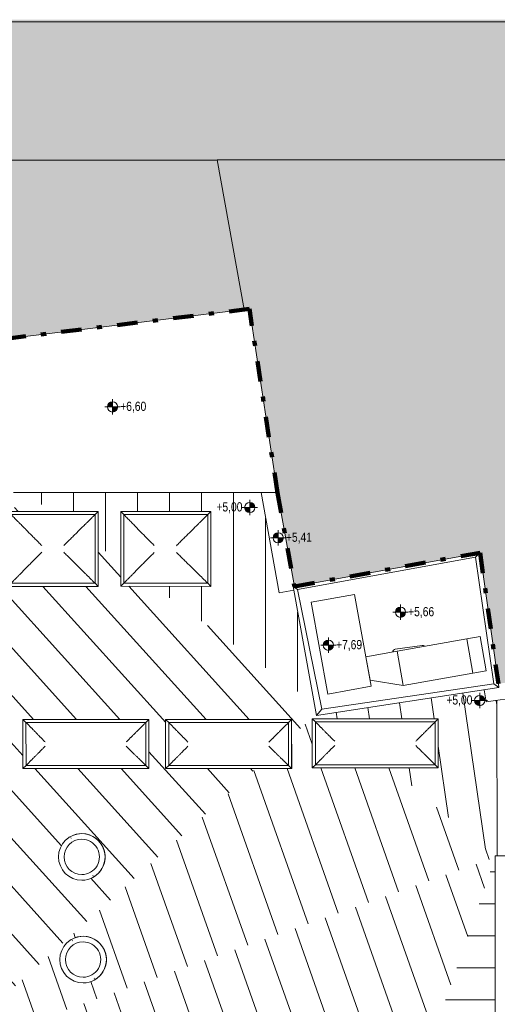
# Model space of a CAD drawing. Header units: metres. Extents: x 2 to 202, y -59 to 869.
# Tile 25 of 27: x 86.53 to 95.85, y 13.1 to 32.32. Entities that reach past the tile are written whole.
import ezdxf

# ---------------------------------------------------------------- set-up
doc = ezdxf.new("R2010")
doc.units = ezdxf.units.M
doc.header["$XCLIPFRAME"] = 2
doc.linetypes.add('_Strichpunkt - Weit_', pattern=[1, 0.4, -0.3, 0, -0.3])
for name, color, linetype, lineweight in [('A_Detailelemente', 7, 'Continuous', 9), ('A_Fenster', 45, 'Continuous', 5), ('A_Geschossdecken', 7, 'Continuous', 5), ('A_Geschossdecken_Oberflächenschraffur', 7, 'Continuous', 5), ('A_Hoehenkoten', 124, 'Continuous', 5), ('A_Linien', 5, 'Continuous', 9), ('A_Linien_Feine Linien', 7, 'Continuous', 5), ('A_Scan-Pixelbild', 213, 'Continuous', 5), ('A_Wand', 244, 'Continuous', 5), ('Allgemeines Modell', 7, 'Continuous', 5)]:
    doc.layers.add(name, color=color, linetype=linetype, lineweight=lineweight)
doc.styles.add('Arial', font='arial.ttf', dxfattribs={"width": 0.8, "height": 0.18})
picture_1 = doc.add_image_def('image1.pdf', size_in_pixel=(2828, 1699))

# ---------------------------------------------------------------- blocks, each defined once
blk = doc.blocks.new('FE Dachkuppel rechteckig - 2400 x 900-8070050-Dach')
at = {"layer": 'A_Fenster', "color": 250, "lineweight": 9}
for p, q in [((-12.862, 18.657), (-12.863, 18.656)), ((-12.863, 18.656), (-10.404, 18.656)), ((-12.863, 17.696), (-12.863, 18.656)), ((-12.863, 18.656), (-12.804, 18.596)), ((-10.403, 18.656), (-12.862, 18.657)), ((-10.464, 18.595), (-10.404, 18.656)), ((-10.404, 18.656), (-10.403, 18.656)), ((-10.404, 18.656), (-10.404, 17.696)), ((-10.403, 17.696), (-10.403, 18.656)), ((-12.804, 18.596), (-10.464, 18.595)), ((-12.803, 17.756), (-12.804, 18.596)), ((-10.464, 18.595), (-10.464, 17.756)), ((-12.803, 17.756), (-12.863, 17.696)), ((-10.404, 17.696), (-12.863, 17.696)), ((-10.464, 17.756), (-12.803, 17.756)), ((-10.464, 17.756), (-10.404, 17.696)), ((-10.404, 17.696), (-10.403, 17.696))]:
    blk.add_line(p, q, dxfattribs=at)
for points, knots in [([(-12.794, 18.586), (-12.785, 18.578), (-12.769, 18.561), (-12.744, 18.537), (-12.724, 18.516), (-12.708, 18.5), (-12.697, 18.489), (-12.685, 18.477), (-12.67, 18.461), (-12.652, 18.443), (-12.631, 18.421), (-12.617, 18.407), (-12.611, 18.401)], [-1, -1, -1, -1, -0.875, -0.75, -0.625, -0.5625, -0.5, -0.4375, -0.375, -0.25, -0.125, 0, 0, 0, 0]), ([(-10.661, 18.4), (-10.654, 18.407), (-10.64, 18.42), (-10.618, 18.442), (-10.596, 18.465), (-10.576, 18.484), (-10.56, 18.5), (-10.544, 18.516), (-10.524, 18.536), (-10.499, 18.561), (-10.483, 18.577), (-10.474, 18.585)], [0, 0, 0, 0, 0.125, 0.25, 0.375, 0.5, 0.5625, 0.625, 0.75, 0.875, 1, 1, 1, 1]), ([(-12.611, 18.401), (-12.604, 18.394), (-12.591, 18.38), (-12.57, 18.358), (-12.548, 18.336), (-12.529, 18.316), (-12.513, 18.301), (-12.497, 18.285), (-12.477, 18.264), (-12.453, 18.24), (-12.436, 18.223), (-12.428, 18.215)], [-1, -1, -1, -1, -0.875, -0.75, -0.625, -0.5, -0.4375, -0.375, -0.25, -0.125, 0, 0, 0, 0]), ([(-10.847, 18.215), (-10.838, 18.223), (-10.822, 18.239), (-10.797, 18.264), (-10.777, 18.284), (-10.761, 18.3), (-10.749, 18.312), (-10.737, 18.324), (-10.722, 18.339), (-10.703, 18.358), (-10.681, 18.38), (-10.667, 18.393), (-10.661, 18.4)], [0, 0, 0, 0, 0.125, 0.25, 0.375, 0.4375, 0.5, 0.5625, 0.625, 0.75, 0.875, 1, 1, 1, 1]), ([(-12.428, 18.133), (-12.436, 18.125), (-12.453, 18.108), (-12.477, 18.084), (-12.497, 18.064), (-12.513, 18.048), (-12.525, 18.036), (-12.536, 18.024), (-12.551, 18.009), (-12.57, 17.991), (-12.591, 17.97), (-12.604, 17.956), (-12.611, 17.95)], [0, 0, 0, 0, 0.125, 0.25, 0.375, 0.4375, 0.5, 0.5625, 0.625, 0.75, 0.875, 1, 1, 1, 1]), ([(-10.847, 18.133), (-10.838, 18.124), (-10.822, 18.108), (-10.797, 18.083), (-10.777, 18.063), (-10.761, 18.047), (-10.749, 18.036), (-10.737, 18.024), (-10.722, 18.009), (-10.703, 17.99), (-10.681, 17.969), (-10.667, 17.956), (-10.66, 17.949)], [0, 0, 0, 0, 0.125, 0.25, 0.375, 0.4375, 0.5, 0.5625, 0.625, 0.75, 0.875, 1, 1, 1, 1]), ([(-12.611, 17.95), (-12.617, 17.943), (-12.631, 17.93), (-12.652, 17.908), (-12.674, 17.886), (-12.693, 17.867), (-12.708, 17.851), (-12.724, 17.836), (-12.744, 17.815), (-12.769, 17.791), (-12.785, 17.774), (-12.793, 17.766)], [0, 0, 0, 0, 0.125, 0.25, 0.375, 0.5, 0.5625, 0.625, 0.75, 0.875, 1, 1, 1, 1]), ([(-10.66, 17.949), (-10.654, 17.943), (-10.64, 17.929), (-10.618, 17.908), (-10.595, 17.886), (-10.576, 17.867), (-10.56, 17.851), (-10.544, 17.835), (-10.524, 17.815), (-10.499, 17.79), (-10.482, 17.774), (-10.474, 17.766)], [0, 0, 0, 0, 0.125, 0.25, 0.375, 0.5, 0.5625, 0.625, 0.75, 0.875, 1, 1, 1, 1])]:
    blk.add_open_spline(points, degree=3, knots=knots, dxfattribs=at)
blk = doc.blocks.new('FE Dachkuppel rechteckig - 2400 x 900-8070051-Dach')
at = {"layer": 'A_Fenster', "color": 250, "lineweight": 9}
for p, q in [((-7.261, 18.658), (-7.262, 18.657)), ((-7.262, 18.657), (-4.803, 18.657)), ((-7.262, 17.697), (-7.262, 18.657)), ((-7.262, 18.657), (-7.202, 18.597)), ((-4.802, 18.657), (-7.261, 18.658)), ((-4.863, 18.597), (-4.803, 18.657)), ((-4.803, 18.657), (-4.802, 18.657)), ((-4.803, 18.657), (-4.803, 17.697)), ((-4.801, 17.697), (-4.802, 18.657)), ((-7.202, 18.597), (-4.863, 18.597)), ((-7.202, 17.757), (-7.202, 18.597)), ((-4.863, 18.597), (-4.863, 17.757)), ((-7.202, 17.757), (-7.262, 17.697)), ((-4.803, 17.697), (-7.262, 17.697)), ((-4.863, 17.757), (-7.202, 17.757)), ((-4.863, 17.757), (-4.803, 17.697)), ((-4.803, 17.697), (-4.801, 17.697))]:
    blk.add_line(p, q, dxfattribs=at)
for points, knots in [([(-7.192, 18.587), (-7.184, 18.579), (-7.167, 18.562), (-7.143, 18.538), (-7.123, 18.518), (-7.107, 18.501), (-7.095, 18.49), (-7.084, 18.478), (-7.069, 18.462), (-7.05, 18.444), (-7.029, 18.422), (-7.016, 18.408), (-7.009, 18.402)], [-1, -1, -1, -1, -0.875, -0.75, -0.625, -0.5625, -0.5, -0.4375, -0.375, -0.25, -0.125, 0, 0, 0, 0]), ([(-5.059, 18.401), (-5.052, 18.408), (-5.038, 18.422), (-5.017, 18.443), (-4.994, 18.466), (-4.975, 18.485), (-4.959, 18.501), (-4.943, 18.517), (-4.922, 18.537), (-4.898, 18.562), (-4.881, 18.578), (-4.873, 18.587)], [0, 0, 0, 0, 0.125, 0.25, 0.375, 0.5, 0.5625, 0.625, 0.75, 0.875, 1, 1, 1, 1]), ([(-7.009, 18.402), (-7.003, 18.395), (-6.989, 18.381), (-6.968, 18.36), (-6.946, 18.337), (-6.927, 18.318), (-6.912, 18.302), (-6.896, 18.286), (-6.876, 18.265), (-6.851, 18.241), (-6.835, 18.224), (-6.827, 18.216)], [-1, -1, -1, -1, -0.875, -0.75, -0.625, -0.5, -0.4375, -0.375, -0.25, -0.125, 0, 0, 0, 0]), ([(-5.245, 18.216), (-5.237, 18.224), (-5.22, 18.24), (-5.196, 18.265), (-5.175, 18.285), (-5.159, 18.301), (-5.147, 18.313), (-5.136, 18.325), (-5.12, 18.34), (-5.101, 18.359), (-5.08, 18.381), (-5.066, 18.394), (-5.059, 18.401)], [0, 0, 0, 0, 0.125, 0.25, 0.375, 0.4375, 0.5, 0.5625, 0.625, 0.75, 0.875, 1, 1, 1, 1]), ([(-6.826, 18.134), (-6.835, 18.126), (-6.851, 18.109), (-6.876, 18.085), (-6.896, 18.065), (-6.912, 18.049), (-6.923, 18.037), (-6.935, 18.026), (-6.95, 18.01), (-6.968, 17.992), (-6.989, 17.971), (-7.003, 17.957), (-7.009, 17.951)], [0, 0, 0, 0, 0.125, 0.25, 0.375, 0.4375, 0.5, 0.5625, 0.625, 0.75, 0.875, 1, 1, 1, 1]), ([(-5.245, 18.134), (-5.237, 18.125), (-5.22, 18.109), (-5.196, 18.084), (-5.175, 18.064), (-5.159, 18.048), (-5.147, 18.037), (-5.136, 18.025), (-5.12, 18.01), (-5.101, 17.991), (-5.08, 17.97), (-5.066, 17.957), (-5.059, 17.95)], [0, 0, 0, 0, 0.125, 0.25, 0.375, 0.4375, 0.5, 0.5625, 0.625, 0.75, 0.875, 1, 1, 1, 1]), ([(-7.009, 17.951), (-7.016, 17.944), (-7.029, 17.931), (-7.05, 17.91), (-7.072, 17.887), (-7.091, 17.868), (-7.107, 17.852), (-7.123, 17.837), (-7.143, 17.816), (-7.167, 17.792), (-7.184, 17.776), (-7.192, 17.767)], [0, 0, 0, 0, 0.125, 0.25, 0.375, 0.5, 0.5625, 0.625, 0.75, 0.875, 1, 1, 1, 1]), ([(-5.059, 17.95), (-5.052, 17.944), (-5.038, 17.93), (-5.017, 17.909), (-4.994, 17.887), (-4.974, 17.868), (-4.959, 17.852), (-4.942, 17.836), (-4.922, 17.816), (-4.897, 17.792), (-4.881, 17.775), (-4.873, 17.767)], [0, 0, 0, 0, 0.125, 0.25, 0.375, 0.5, 0.5625, 0.625, 0.75, 0.875, 1, 1, 1, 1])]:
    blk.add_open_spline(points, degree=3, knots=knots, dxfattribs=at)
blk = doc.blocks.new('FE Dachkuppel rechteckig - 2400 x 900-8070052-Dach')
at = {"layer": 'A_Fenster', "color": 250, "lineweight": 9}
for p, q in [((-4.398, 18.67), (-1.939, 18.67)), ((-1.938, 18.67), (-4.398, 18.67)), ((-4.398, 18.67), (-4.398, 18.67)), ((-4.398, 17.71), (-4.398, 18.67)), ((-4.398, 18.67), (-4.339, 18.61)), ((-1.999, 18.61), (-1.939, 18.67)), ((-1.939, 18.67), (-1.938, 18.67)), ((-1.939, 18.67), (-1.939, 17.71)), ((-1.938, 17.71), (-1.938, 18.67)), ((-4.339, 18.61), (-1.999, 18.61)), ((-4.339, 17.77), (-4.339, 18.61)), ((-1.999, 18.61), (-1.999, 17.77)), ((-4.339, 17.77), (-4.398, 17.71)), ((-1.939, 17.71), (-4.398, 17.71)), ((-1.999, 17.77), (-4.339, 17.77)), ((-1.999, 17.77), (-1.939, 17.71)), ((-1.939, 17.71), (-1.938, 17.71))]:
    blk.add_line(p, q, dxfattribs=at)
for points, knots in [([(-4.329, 18.6), (-4.32, 18.592), (-4.304, 18.575), (-4.279, 18.551), (-4.259, 18.53), (-4.243, 18.514), (-4.232, 18.503), (-4.22, 18.491), (-4.205, 18.476), (-4.186, 18.457), (-4.165, 18.436), (-4.151, 18.422), (-4.145, 18.415)], [-1, -1, -1, -1, -0.875, -0.75, -0.625, -0.5625, -0.5, -0.4375, -0.375, -0.25, -0.125, 0, 0, 0, 0]), ([(-2.194, 18.415), (-2.187, 18.422), (-2.174, 18.435), (-2.152, 18.457), (-2.13, 18.479), (-2.11, 18.499), (-2.094, 18.514), (-2.078, 18.53), (-2.058, 18.551), (-2.034, 18.575), (-2.017, 18.592), (-2.009, 18.6)], [0, 0, 0, 0, 0.125, 0.25, 0.375, 0.5, 0.5625, 0.625, 0.75, 0.875, 1, 1, 1, 1]), ([(-4.145, 18.415), (-4.138, 18.409), (-4.125, 18.395), (-4.104, 18.374), (-4.081, 18.351), (-4.062, 18.332), (-4.047, 18.316), (-4.031, 18.3), (-4.011, 18.28), (-3.986, 18.255), (-3.97, 18.239), (-3.961, 18.231)], [-1, -1, -1, -1, -0.875, -0.75, -0.625, -0.5, -0.4375, -0.375, -0.25, -0.125, 0, 0, 0, 0]), ([(-2.379, 18.23), (-2.371, 18.239), (-2.355, 18.255), (-2.33, 18.28), (-2.31, 18.3), (-2.294, 18.316), (-2.282, 18.328), (-2.27, 18.339), (-2.255, 18.355), (-2.236, 18.373), (-2.215, 18.395), (-2.201, 18.409), (-2.194, 18.415)], [0, 0, 0, 0, 0.125, 0.25, 0.375, 0.4375, 0.5, 0.5625, 0.625, 0.75, 0.875, 1, 1, 1, 1]), ([(-3.961, 18.149), (-3.97, 18.14), (-3.986, 18.124), (-4.011, 18.099), (-4.031, 18.079), (-4.047, 18.063), (-4.058, 18.051), (-4.07, 18.04), (-4.085, 18.024), (-4.104, 18.006), (-4.125, 17.984), (-4.138, 17.971), (-4.145, 17.964)], [0, 0, 0, 0, 0.125, 0.25, 0.375, 0.4375, 0.5, 0.5625, 0.625, 0.75, 0.875, 1, 1, 1, 1]), ([(-2.379, 18.148), (-2.371, 18.14), (-2.355, 18.124), (-2.33, 18.099), (-2.31, 18.079), (-2.294, 18.063), (-2.282, 18.051), (-2.27, 18.04), (-2.255, 18.024), (-2.236, 18.006), (-2.214, 17.984), (-2.201, 17.971), (-2.194, 17.964)], [0, 0, 0, 0, 0.125, 0.25, 0.375, 0.4375, 0.5, 0.5625, 0.625, 0.75, 0.875, 1, 1, 1, 1]), ([(-4.145, 17.964), (-4.152, 17.958), (-4.165, 17.944), (-4.186, 17.923), (-4.208, 17.9), (-4.228, 17.881), (-4.243, 17.865), (-4.259, 17.849), (-4.279, 17.829), (-4.304, 17.805), (-4.32, 17.788), (-4.329, 17.78)], [0, 0, 0, 0, 0.125, 0.25, 0.375, 0.5, 0.5625, 0.625, 0.75, 0.875, 1, 1, 1, 1]), ([(-2.194, 17.964), (-2.187, 17.958), (-2.174, 17.944), (-2.152, 17.923), (-2.13, 17.9), (-2.11, 17.881), (-2.094, 17.865), (-2.078, 17.849), (-2.058, 17.829), (-2.034, 17.805), (-2.017, 17.788), (-2.009, 17.78)], [0, 0, 0, 0, 0.125, 0.25, 0.375, 0.5, 0.5625, 0.625, 0.75, 0.875, 1, 1, 1, 1])]:
    blk.add_open_spline(points, degree=3, knots=knots, dxfattribs=at)
blk = doc.blocks.new('FE Dachkuppel rechteckig - 1700 x 1400-8070053-Dach')
at = {"layer": 'A_Fenster', "color": 250, "lineweight": 9}
for p, q in [((-10.34, 22.716), (-8.581, 22.716)), ((-10.34, 21.256), (-10.34, 22.716)), ((-10.34, 22.716), (-10.28, 22.656)), ((-8.641, 22.656), (-8.581, 22.716)), ((-8.581, 22.716), (-8.58, 22.716)), ((-8.581, 22.716), (-8.581, 21.256)), ((-8.58, 21.256), (-8.58, 22.716)), ((-10.28, 22.656), (-8.641, 22.656)), ((-10.28, 21.316), (-10.28, 22.656)), ((-8.641, 22.656), (-8.641, 21.316)), ((-10.28, 21.316), (-10.34, 21.256)), ((-8.581, 21.256), (-10.34, 21.256)), ((-10.34, 21.256), (-10.339, 21.256)), ((-10.339, 21.256), (-8.58, 21.256)), ((-8.641, 21.316), (-10.28, 21.316)), ((-8.641, 21.316), (-8.581, 21.256)), ((-8.581, 21.256), (-8.58, 21.256))]:
    blk.add_line(p, q, dxfattribs=at)
for points, knots in [([(-10.27, 22.646), (-10.249, 22.625), (-10.217, 22.593), (-10.176, 22.551), (-10.15, 22.525), (-10.13, 22.505), (-10.109, 22.485), (-10.085, 22.46), (-10.056, 22.431), (-10.019, 22.393), (-9.992, 22.367), (-9.976, 22.35)], [-1, -1, -1, -1, -0.8, -0.7, -0.6, -0.55, -0.5, -0.4, -0.3, -0.2, 0, 0, 0, 0]), ([(-8.95, 22.35), (-8.933, 22.367), (-8.906, 22.393), (-8.868, 22.431), (-8.841, 22.458), (-8.816, 22.482), (-8.793, 22.505), (-8.77, 22.528), (-8.746, 22.551), (-8.722, 22.575), (-8.691, 22.607), (-8.667, 22.63), (-8.651, 22.646)], [0, 0, 0, 0, 0.2, 0.3, 0.4, 0.475, 0.55, 0.625, 0.7, 0.775, 0.85, 1, 1, 1, 1]), ([(-9.976, 22.35), (-9.959, 22.333), (-9.933, 22.306), (-9.896, 22.269), (-9.857, 22.23), (-9.817, 22.19), (-9.776, 22.148), (-9.745, 22.117), (-9.713, 22.085), (-9.692, 22.064), (-9.681, 22.053)], [-1, -1, -1, -1, -0.8, -0.7, -0.6, -0.4, -0.3, -0.2, -0.1, 0, 0, 0, 0]), ([(-9.249, 22.053), (-9.239, 22.064), (-9.217, 22.085), (-9.186, 22.117), (-9.154, 22.148), (-9.112, 22.19), (-9.072, 22.23), (-9.033, 22.269), (-8.994, 22.306), (-8.967, 22.333), (-8.95, 22.35)], [0, 0, 0, 0, 0.1, 0.2, 0.3, 0.4, 0.6, 0.7, 0.8, 1, 1, 1, 1]), ([(-9.681, 21.921), (-9.692, 21.911), (-9.713, 21.889), (-9.745, 21.858), (-9.776, 21.826), (-9.817, 21.785), (-9.857, 21.744), (-9.896, 21.705), (-9.933, 21.668), (-9.959, 21.641), (-9.976, 21.624)], [0, 0, 0, 0, 0.1, 0.2, 0.3, 0.4, 0.6, 0.7, 0.8, 1, 1, 1, 1]), ([(-9.249, 21.921), (-9.239, 21.911), (-9.217, 21.889), (-9.186, 21.858), (-9.154, 21.826), (-9.112, 21.785), (-9.072, 21.744), (-9.033, 21.705), (-8.994, 21.668), (-8.967, 21.641), (-8.95, 21.624)], [0, 0, 0, 0, 0.1, 0.2, 0.3, 0.4, 0.6, 0.7, 0.8, 1, 1, 1, 1]), ([(-9.976, 21.624), (-9.993, 21.607), (-10.019, 21.58), (-10.056, 21.542), (-10.082, 21.515), (-10.107, 21.49), (-10.13, 21.468), (-10.152, 21.445), (-10.176, 21.421), (-10.199, 21.398), (-10.231, 21.366), (-10.254, 21.342), (-10.27, 21.326)], [0, 0, 0, 0, 0.2, 0.3, 0.4, 0.475, 0.55, 0.625, 0.7, 0.775, 0.85, 1, 1, 1, 1]), ([(-8.95, 21.624), (-8.933, 21.607), (-8.906, 21.58), (-8.868, 21.542), (-8.841, 21.515), (-8.816, 21.491), (-8.793, 21.468), (-8.77, 21.445), (-8.746, 21.421), (-8.722, 21.398), (-8.691, 21.366), (-8.667, 21.342), (-8.651, 21.326)], [0, 0, 0, 0, 0.2, 0.3, 0.4, 0.475, 0.55, 0.625, 0.7, 0.775, 0.85, 1, 1, 1, 1])]:
    blk.add_open_spline(points, degree=3, knots=knots, dxfattribs=at)
blk = doc.blocks.new('FE Dachkuppel rechteckig - 1700 x 1400-8070054-Dach')
at = {"layer": 'A_Fenster', "color": 250, "lineweight": 9}
for p, q in [((-8.14, 22.717), (-6.381, 22.716)), ((-8.138, 22.717), (-8.14, 22.717)), ((-8.14, 21.257), (-8.14, 22.717)), ((-8.14, 22.717), (-8.08, 22.657)), ((-6.379, 22.717), (-8.138, 22.717)), ((-6.441, 22.656), (-6.381, 22.716)), ((-6.381, 22.716), (-6.379, 22.717)), ((-6.381, 22.716), (-6.381, 21.256)), ((-6.379, 21.257), (-6.379, 22.717)), ((-8.08, 22.657), (-6.441, 22.656)), ((-8.08, 21.317), (-8.08, 22.657)), ((-6.441, 22.656), (-6.441, 21.316)), ((-8.08, 21.317), (-8.14, 21.257)), ((-6.381, 21.256), (-8.14, 21.257)), ((-6.441, 21.316), (-8.08, 21.317)), ((-6.441, 21.316), (-6.381, 21.256)), ((-6.381, 21.256), (-6.379, 21.257))]:
    blk.add_line(p, q, dxfattribs=at)
for points, knots in [([(-8.07, 22.647), (-8.049, 22.626), (-8.017, 22.594), (-7.975, 22.552), (-7.949, 22.526), (-7.929, 22.505), (-7.909, 22.485), (-7.885, 22.46), (-7.856, 22.431), (-7.819, 22.393), (-7.793, 22.366), (-7.776, 22.349)], [-1, -1, -1, -1, -0.8, -0.7, -0.6, -0.55, -0.5, -0.4, -0.3, -0.2, 0, 0, 0, 0]), ([(-6.751, 22.348), (-6.734, 22.365), (-6.706, 22.392), (-6.668, 22.43), (-6.641, 22.457), (-6.616, 22.482), (-6.593, 22.505), (-6.57, 22.528), (-6.546, 22.551), (-6.522, 22.575), (-6.491, 22.607), (-6.467, 22.63), (-6.451, 22.646)], [0, 0, 0, 0, 0.2, 0.3, 0.4, 0.475, 0.55, 0.625, 0.7, 0.775, 0.85, 1, 1, 1, 1]), ([(-7.776, 22.349), (-7.76, 22.332), (-7.734, 22.305), (-7.697, 22.267), (-7.659, 22.228), (-7.619, 22.187), (-7.578, 22.146), (-7.547, 22.114), (-7.515, 22.083), (-7.494, 22.061), (-7.483, 22.051)], [-1, -1, -1, -1, -0.8, -0.7, -0.6, -0.4, -0.3, -0.2, -0.1, 0, 0, 0, 0]), ([(-7.051, 22.05), (-7.041, 22.061), (-7.019, 22.082), (-6.988, 22.114), (-6.956, 22.145), (-6.914, 22.187), (-6.874, 22.227), (-6.834, 22.266), (-6.796, 22.304), (-6.769, 22.331), (-6.751, 22.348)], [0, 0, 0, 0, 0.1, 0.2, 0.3, 0.4, 0.6, 0.7, 0.8, 1, 1, 1, 1]), ([(-7.483, 21.919), (-7.494, 21.908), (-7.515, 21.887), (-7.547, 21.855), (-7.578, 21.824), (-7.619, 21.782), (-7.659, 21.742), (-7.697, 21.704), (-7.734, 21.666), (-7.76, 21.64), (-7.776, 21.623)], [0, 0, 0, 0, 0.1, 0.2, 0.3, 0.4, 0.6, 0.7, 0.8, 1, 1, 1, 1]), ([(-7.051, 21.918), (-7.041, 21.908), (-7.02, 21.886), (-6.988, 21.855), (-6.956, 21.823), (-6.914, 21.782), (-6.874, 21.742), (-6.834, 21.703), (-6.796, 21.666), (-6.769, 21.639), (-6.751, 21.622)], [0, 0, 0, 0, 0.1, 0.2, 0.3, 0.4, 0.6, 0.7, 0.8, 1, 1, 1, 1]), ([(-7.776, 21.623), (-7.793, 21.606), (-7.819, 21.579), (-7.856, 21.542), (-7.882, 21.516), (-7.907, 21.491), (-7.929, 21.468), (-7.952, 21.445), (-7.975, 21.422), (-7.999, 21.398), (-8.03, 21.367), (-8.054, 21.343), (-8.07, 21.327)], [0, 0, 0, 0, 0.2, 0.3, 0.4, 0.475, 0.55, 0.625, 0.7, 0.775, 0.85, 1, 1, 1, 1]), ([(-6.751, 21.622), (-6.734, 21.605), (-6.706, 21.579), (-6.668, 21.542), (-6.641, 21.515), (-6.616, 21.49), (-6.593, 21.468), (-6.57, 21.445), (-6.546, 21.421), (-6.522, 21.398), (-6.491, 21.366), (-6.467, 21.342), (-6.451, 21.326)], [0, 0, 0, 0, 0.2, 0.3, 0.4, 0.475, 0.55, 0.625, 0.7, 0.775, 0.85, 1, 1, 1, 1])]:
    blk.add_open_spline(points, degree=3, knots=knots, dxfattribs=at)
blk = doc.blocks.new('FE Dachkuppel rund - Ø_850 _1000_-V28-Dach')
at = {"layer": 'A_Fenster', "color": 250, "lineweight": 9}
for p, q in [((-9.127, 16.367), (-9.129, 16.366)), ((-9.109, 16.343), (-9.113, 16.341)), ((-9.073, 16.271), (-9.073, 16.271)), ((-8.726, 15.675), (-8.725, 15.675)), ((-8.685, 15.606), (-8.68, 15.609)), ((-8.67, 15.58), (-8.669, 15.581))]:
    blk.add_line(p, q, dxfattribs=at)
for centre, major_axis, start_param, end_param in [((-8.899, 15.973), (-0.229, 0.393), 5.755257, 8.896849), ((-8.898, 15.974), (-0.229, 0.393), 6.25514, 6.404258), ((-8.898, 15.974), (-0.229, 0.393), 5.755257, 6.251298), ((-8.899, 15.973), (-0.229, 0.393), 2.613664, 5.755257), ((-8.898, 15.974), (-0.229, 0.393), 3.109705, 5.755257), ((-8.9, 15.973), (-0.174, 0.298), 5.755257, 8.896849), ((-8.9, 15.973), (-0.174, 0.298), 5.755257, 8.896849), ((-8.9, 15.973), (-0.174, 0.298), 2.613664, 5.755257), ((-8.9, 15.973), (-0.174, 0.298), 2.613664, 5.755257)]:
    blk.add_ellipse(centre, major_axis=major_axis, ratio=0.999474, start_param=start_param, end_param=end_param, dxfattribs=at)
blk = doc.blocks.new('Allgemeines Modell 3 - Allgemeines Modell 3-8103579-Dach')
at = {"layer": 'Allgemeines Modell', "color": 250, "lineweight": 9}
for p, q in [((-1.211, 21.826), (-4.69, 21.196)), ((-1.122, 21.912), (-1.211, 21.826)), ((-0.851, 19.35), (-1.211, 21.826)), ((-4.774, 21.25), (-4.747, 21.255)), ((-4.319, 18.737), (-4.774, 21.25)), ((-4.69, 21.196), (-4.774, 21.25)), ((-4.69, 21.196), (-4.212, 18.861)), ((-3.574, 21.097), (-4.42, 20.944)), ((-3.249, 19.307), (-3.574, 21.097)), ((-4.42, 20.944), (-4.095, 19.153)), ((-2.744, 19.989), (-1.381, 20.231)), ((-1.381, 20.231), (-1.12, 20.277)), ((-1.381, 20.231), (-1.262, 19.561)), ((-1.12, 20.277), (-1.001, 19.608)), ((-2.253, 20.103), (-2.778, 20.027)), ((-3.351, 19.881), (-2.744, 19.989)), ((-3.27, 19.425), (-3.351, 19.881)), ((-2.744, 19.989), (-2.626, 19.319)), ((-2.744, 19.989), (-2.626, 19.319)), ((-2.626, 19.319), (-3.27, 19.425)), ((-1.262, 19.561), (-2.626, 19.319)), ((-1.001, 19.608), (-1.262, 19.561)), ((-0.755, 19.278), (-4.319, 18.737)), ((-4.212, 18.861), (-0.851, 19.35)), ((-4.095, 19.153), (-3.249, 19.307)), ((-0.755, 19.278), (-0.851, 19.35)), ((-0.766, 19.354), (-0.755, 19.278)), ((-4.319, 18.737), (-4.212, 18.861))]:
    blk.add_line(p, q, dxfattribs=at)
for centre, start, end in [((-2.769, 19.967), 98.2709, 173.2709), ((-2.245, 20.044), 44.1864, 98.2709)]:
    blk.add_arc(centre, 0.06, start, end, dxfattribs=at)
blk = doc.blocks.new('Höhenkoten - Kreuz gefüllt-6114407-Dach')
at = {"layer": 'A_Hoehenkoten'}
h = blk.add_hatch(color=256, dxfattribs=at)
edge = h.paths.add_edge_path(flags=0)
edge.add_line((0.001, 0.0014), (0, 0.0014))
edge.add_line((0, 0.0014), (0, 0.0024))
edge.add_arc((0, 0.0014), 0.001, 0, 90, ccw=False)
h = blk.add_hatch(color=256, dxfattribs=at)
edge = h.paths.add_edge_path(flags=0)
edge.add_line((-0.001, 0.0014), (0, 0.0014))
edge.add_line((0, 0.0014), (0, 0.0004))
edge.add_arc((0, 0.0014), 0.001, 180, 270, ccw=False)
for p, q in [((0, 0.0029), (0, -0.0001)), ((0, 0.0014), (0, 0.0024)), ((0, 0.0024), (0, 0.0014)), ((0, 0.0024), (0, 0.0014)), ((0, 0.0014), (0, 0.0024)), ((-0.0015, 0.0014), (0.0015, 0.0014)), ((-0.001, 0.0014), (0, 0.0014)), ((0, 0.0014), (-0.001, 0.0014)), ((0, 0.0014), (-0.001, 0.0014)), ((-0.001, 0.0014), (0, 0.0014)), ((0.001, 0.0014), (0, 0.0014)), ((0, 0.0014), (0, 0.0004)), ((0, 0.0004), (0, 0.0014)), ((0, 0.0014), (0.001, 0.0014)), ((0, 0.0014), (0.001, 0.0014)), ((0.001, 0.0014), (0, 0.0014)), ((0, 0.0014), (0, 0.0004)), ((0, 0.0004), (0, 0.0014))]:
    blk.add_line(p, q, dxfattribs=at)
for start, end in [(90, 180), (90, 180), (360, 90), (360, 90), (180, 270), (180, 270), (270, 0), (270, 360)]:
    blk.add_arc((0, 0.0014), 0.001, start, end, dxfattribs=at)

msp = doc.modelspace()

# ---------------------------------------------------------------- hatches: boundary and pattern name
at = {"layer": 'A_Detailelemente'}
for points in [[(84.537, 29.573), (119.904, 29.608), (119.904, 32.319), (83.693, 32.319)], [(58.363, 13.439), (65.786, 16.18), (86.263, 23.548), (85.518, 25.999), (90.91, 26.661), (90.381, 29.579), (84.537, 29.573), (84.442, 29.881), (55.975, 22.36), (58.21, 14.011)], [(95.871, 19.354), (107.844, 21.097), (107.843, 29.598), (90.381, 29.58), (90.91, 26.661), (91.01, 26.673), (91.558, 23.083), (91.89, 21.255), (95.515, 21.912), (95.857, 19.458)]]:
    msp.add_hatch(color=254, dxfattribs=at).paths.add_polyline_path(points, flags=0)
at = {"layer": 'A_Geschossdecken_Oberflächenschraffur'}
h = msp.add_hatch(dxfattribs=at)
h.set_pattern_fill('FP_22', color=10, style=0, pattern_type=2)
h.set_pattern_definition([(132.107, (86.5652, 17.047), (-0.463684, -0.419073), [])])
h.paths.add_polyline_path([(84.959, 12.113), (91.137, 17.697), (89.376, 17.698), (89.376, 18.658), (91.836, 18.657), (91.836, 18.328), (92.314, 18.761), (92.276, 18.97), (89.142, 21.257), (88.498, 21.257), (88.498, 21.727), (88.057, 22.049), (88.056, 21.256), (86.297, 21.256), (86.297, 21.878), (85.857, 18.656), (86.234, 18.656), (86.233, 17.696), (85.724, 17.696), (85.54, 16.355), (85.577, 16.379), (85.647, 16.409), (85.722, 16.428), (85.794, 16.434), (85.875, 16.426), (85.943, 16.408), (86.012, 16.378), (86.077, 16.334), (86.129, 16.286), (86.175, 16.227), (86.211, 16.161), (86.235, 16.09), (86.247, 16.015), (86.247, 15.94), (86.233, 15.863), (86.207, 15.79), (86.173, 15.728), (86.126, 15.668), (86.071, 15.618), (86.008, 15.577), (85.94, 15.548), (85.867, 15.529), (85.792, 15.523), (85.718, 15.529), (85.645, 15.548), (85.574, 15.579), (85.508, 15.623), (85.454, 15.675), (85.448, 15.683), (84.961, 12.129)], flags=0)
h.paths.add_polyline_path([(87.738, 15.518), (87.663, 15.524), (87.59, 15.543), (87.519, 15.575), (87.454, 15.618), (87.4, 15.669), (87.355, 15.727), (87.321, 15.793), (87.297, 15.864), (87.285, 15.936), (87.285, 16.011), (87.297, 16.085), (87.321, 16.156), (87.357, 16.222), (87.408, 16.286), (87.458, 16.332), (87.523, 16.374), (87.592, 16.404), (87.664, 16.423), (87.739, 16.429), (87.818, 16.422), (87.889, 16.403), (87.957, 16.373), (88.023, 16.329), (88.075, 16.281), (88.121, 16.222), (88.156, 16.156), (88.18, 16.085), (88.193, 16.01), (88.192, 15.935), (88.179, 15.858), (88.153, 15.785), (88.119, 15.723), (88.071, 15.663), (88.017, 15.614), (87.95, 15.571), (87.886, 15.543), (87.813, 15.524), (87.75, 15.519)], flags=0)
h.paths.add_polyline_path([(89.048, 17.698), (86.589, 17.698), (86.59, 18.659), (89.049, 18.657), (89.049, 17.698)], flags=0)
h.paths.add_polyline_path([(86.412, 22.716), (87.143, 22.716), (86.637, 23.085), (86.462, 23.085), (86.412, 22.716)], flags=0)
h = msp.add_hatch(dxfattribs=at)
h.set_pattern_fill('FP_13', color=10, style=0, pattern_type=2)
h.set_pattern_definition([(90, (89.4522, 21.031), (-0.625, 4e-17), [])])
h.paths.add_polyline_path([(92.276, 18.97), (91.875, 21.182), (91.592, 21.131), (91.237, 23.085), (86.637, 23.085), (87.143, 22.716), (88.057, 22.716), (88.057, 22.049), (88.498, 21.727), (88.498, 22.717), (88.499, 22.717), (90.258, 22.716), (90.258, 21.257), (90.257, 21.256), (89.143, 21.256), (92.217, 19.013)], flags=0)
h = msp.add_hatch(dxfattribs=at)
h.set_pattern_fill('FP_12', color=10, style=0, pattern_type=2)
h.set_pattern_definition([(98.27, (94.1352, 17.661), (-0.6185, -0.08991), [])])
h.paths.add_polyline_path([(95.811, 15.964), (95.811, 15.964), (95.811, 15.994), (95.846, 15.994), (95.844, 19.03), (95.631, 18.999), (95.597, 19.235), (92.532, 18.77), (92.649, 18.67), (94.699, 18.67), (94.698, 17.71), (93.771, 17.71), (95.716, 16.045)], flags=0)
h = msp.add_hatch(dxfattribs=at)
h.set_pattern_fill('FP_20', color=10, style=0, pattern_type=2)
h.set_pattern_definition([(109.55, (90.3922, 14.034), (-0.58897, -0.209143), [])])
h.paths.add_polyline_path([(84.959, 12.113), (85.791, 12.408), (85.817, 12.42), (85.839, 12.425), (95.811, 15.964), (93.771, 17.71), (92.239, 17.711), (92.239, 18.67), (92.648, 18.67), (92.532, 18.77), (92.318, 18.737), (92.314, 18.761), (91.836, 18.328), (91.835, 17.697), (91.137, 17.697), (84.977, 12.129)], flags=0)
h.paths.add_polyline_path([(87.764, 13.514), (87.683, 13.522), (87.616, 13.539), (87.545, 13.57), (87.48, 13.614), (87.427, 13.665), (87.382, 13.723), (87.347, 13.789), (87.323, 13.859), (87.311, 13.931), (87.311, 14.011), (87.323, 14.081), (87.347, 14.152), (87.383, 14.218), (87.435, 14.282), (87.485, 14.328), (87.549, 14.37), (87.618, 14.4), (87.691, 14.419), (87.765, 14.425), (87.844, 14.418), (87.915, 14.399), (87.983, 14.369), (88.049, 14.325), (88.101, 14.277), (88.147, 14.218), (88.182, 14.152), (88.207, 14.08), (88.219, 14.006), (88.219, 13.931), (88.205, 13.854), (88.179, 13.781), (88.145, 13.719), (88.097, 13.659), (88.043, 13.609), (87.98, 13.568), (87.912, 13.539), (87.839, 13.52), (87.784, 13.516)], flags=0)
h = msp.add_hatch(dxfattribs=at)
h.set_pattern_fill('FP_16', color=10, style=0, pattern_type=2)
h.set_pattern_definition([(109.529, (86.3042, 2.311), (-0.589045, -0.208927), [])])
h.paths.add_polyline_path([(85.27, -14.286), (86.653, -10.317), (86.653, -9.282), (87.014, -9.282), (87.898, -6.744), (86.641, -6.744), (86.641, -5.284), (88.407, -5.284), (89.461, -2.259), (89.461, -1.29), (89.799, -1.29), (90.685, 1.254), (89.472, 1.254), (89.472, 2.714), (91.194, 2.714), (92.292, 5.866), (92.292, 6.718), (92.589, 6.718), (93.61, 9.649), (93.598, 9.685), (93.586, 9.758), (93.586, 9.833), (93.598, 9.908), (93.623, 9.979), (93.658, 10.045), (93.71, 10.109), (93.764, 10.158), (93.794, 10.177), (94.05, 10.912), (94.025, 10.906), (93.951, 10.9), (93.876, 10.906), (93.803, 10.924), (93.735, 10.955), (93.667, 11), (93.614, 11.05), (93.569, 11.109), (93.534, 11.174), (93.51, 11.244), (93.498, 11.317), (93.498, 11.393), (93.51, 11.467), (93.535, 11.538), (93.57, 11.604), (93.621, 11.668), (93.676, 11.717), (93.738, 11.757), (93.807, 11.786), (93.876, 11.804), (93.952, 11.81), (94.03, 11.803), (94.102, 11.784), (94.172, 11.753), (94.235, 11.711), (94.287, 11.663), (94.304, 11.641), (95.811, 15.964), (85.839, 12.425), (85.893, 12.438), (85.965, 12.444), (86.043, 12.437), (86.115, 12.419), (86.183, 12.389), (86.248, 12.345), (86.303, 12.293), (86.346, 12.237), (86.383, 12.167), (86.406, 12.1), (86.418, 12.026), (86.418, 11.951), (86.404, 11.873), (86.378, 11.8), (86.342, 11.735), (86.297, 11.678), (86.242, 11.629), (86.179, 11.588), (86.111, 11.558), (86.038, 11.54), (85.963, 11.534), (85.889, 11.54), (85.816, 11.558), (85.745, 11.59), (85.679, 11.634), (85.626, 11.684), (85.581, 11.743), (85.546, 11.808), (85.522, 11.879), (85.51, 11.955), (85.51, 12.027), (85.522, 12.1), (85.547, 12.171), (85.587, 12.243), (85.634, 12.301), (85.684, 12.348), (85.748, 12.39), (85.782, 12.405), (84.959, 12.113), (85.023, 6.717), (86.185, 6.717), (86.184, 5.257), (85.04, 5.257), (85.07, 2.703), (86.193, 2.702), (86.193, 1.242), (85.087, 1.242), (85.117, -1.291), (86.191, -1.291), (86.191, -2.751), (85.134, -2.751), (85.164, -5.286), (86.186, -5.286), (86.185, -6.746), (85.181, -6.746), (85.212, -9.287), (86.205, -9.287), (86.204, -10.747), (85.228, -10.747), (85.27, -14.281)], flags=0)
h.paths.add_polyline_path([(88.996, -2.746), (86.638, -2.746), (86.639, -1.285), (89.018, -1.286), (89.017, -2.746)], flags=0)
h.paths.add_polyline_path([(89.021, 1.225), (86.642, 1.226), (86.643, 2.686), (89.022, 2.686), (89.022, 1.226)], flags=0)
h.paths.add_polyline_path([(91.846, 5.263), (89.466, 5.263), (89.467, 6.724), (91.847, 6.723), (91.847, 5.263)], flags=0)
h.paths.add_polyline_path([(89.028, 5.265), (86.649, 5.265), (86.65, 6.726), (89.029, 6.725), (89.029, 5.265)], flags=0)
h.paths.add_polyline_path([(92.122, 9.345), (92.047, 9.351), (91.975, 9.369), (91.906, 9.399), (91.839, 9.445), (91.785, 9.495), (91.74, 9.554), (91.705, 9.619), (91.681, 9.689), (91.669, 9.762), (91.669, 9.837), (91.681, 9.911), (91.706, 9.982), (91.742, 10.048), (91.793, 10.112), (91.847, 10.161), (91.909, 10.201), (91.977, 10.231), (92.047, 10.248), (92.128, 10.254), (92.199, 10.248), (92.271, 10.23), (92.345, 10.197), (92.407, 10.155), (92.458, 10.108), (92.504, 10.048), (92.54, 9.982), (92.565, 9.911), (92.577, 9.837), (92.577, 9.762), (92.563, 9.684), (92.537, 9.611), (92.503, 9.549), (92.453, 9.487), (92.399, 9.438), (92.337, 9.398), (92.269, 9.369), (92.197, 9.351), (92.163, 9.348)], flags=0)
h.paths.add_polyline_path([(86.436, 9.348), (86.361, 9.354), (86.289, 9.373), (86.217, 9.405), (86.152, 9.449), (86.099, 9.499), (86.054, 9.558), (86.018, 9.626), (85.995, 9.694), (85.983, 9.766), (85.983, 9.841), (85.995, 9.915), (86.02, 9.986), (86.057, 10.055), (86.107, 10.116), (86.157, 10.162), (86.221, 10.204), (86.29, 10.234), (86.366, 10.253), (86.438, 10.259), (86.516, 10.252), (86.587, 10.233), (86.655, 10.203), (86.721, 10.159), (86.773, 10.111), (86.819, 10.052), (86.854, 9.986), (86.879, 9.915), (86.891, 9.841), (86.891, 9.765), (86.877, 9.688), (86.851, 9.615), (86.817, 9.553), (86.769, 9.493), (86.715, 9.444), (86.652, 9.403), (86.584, 9.373), (86.511, 9.354), (86.445, 9.349)], flags=0)
h.paths.add_polyline_path([(88.319, 9.359), (88.244, 9.365), (88.167, 9.385), (88.1, 9.416), (88.035, 9.459), (87.981, 9.51), (87.936, 9.568), (87.901, 9.634), (87.877, 9.705), (87.865, 9.777), (87.865, 9.852), (87.878, 9.926), (87.902, 9.997), (87.938, 10.063), (87.989, 10.127), (88.039, 10.173), (88.104, 10.215), (88.174, 10.245), (88.25, 10.264), (88.32, 10.27), (88.398, 10.263), (88.47, 10.244), (88.538, 10.214), (88.604, 10.17), (88.659, 10.117), (88.701, 10.063), (88.737, 9.997), (88.761, 9.926), (88.773, 9.851), (88.773, 9.776), (88.76, 9.699), (88.733, 9.626), (88.699, 9.564), (88.652, 9.504), (88.598, 9.454), (88.534, 9.413), (88.466, 9.384), (88.394, 9.365), (88.382, 9.364)], flags=0)
h.paths.add_polyline_path([(90.218, 9.372), (90.143, 9.378), (90.067, 9.398), (90.002, 9.427), (89.934, 9.472), (89.881, 9.522), (89.836, 9.581), (89.801, 9.647), (89.777, 9.717), (89.765, 9.789), (89.765, 9.865), (89.777, 9.939), (89.805, 10.015), (89.837, 10.076), (89.889, 10.14), (89.939, 10.186), (90.004, 10.228), (90.072, 10.258), (90.148, 10.277), (90.22, 10.283), (90.298, 10.275), (90.369, 10.257), (90.438, 10.227), (90.503, 10.183), (90.558, 10.131), (90.601, 10.075), (90.638, 10.005), (90.661, 9.938), (90.673, 9.864), (90.673, 9.789), (90.659, 9.711), (90.633, 9.639), (90.597, 9.574), (90.552, 9.517), (90.497, 9.467), (90.434, 9.426), (90.36, 9.395), (90.293, 9.378), (90.238, 9.373)], flags=0)
h = msp.add_hatch(dxfattribs=at)
h.set_pattern_fill('FP_11', color=10, style=0, pattern_type=2)
h.set_pattern_definition([(0.064, (90.5692, -3.697), (-0.000698, 0.625), [])])
h.paths.add_polyline_path([(95.829, -23.402), (95.827, -20.026), (95.811, -20.026), (95.811, -19.991), (95.69, -19.991), (95.69, -19.541), (95.811, -19.541), (95.811, -16.757), (95.695, -16.757), (95.695, 12.718), (95.811, 12.718), (95.811, 15.964), (94.304, 11.641), (94.336, 11.598), (94.369, 11.538), (94.393, 11.467), (94.406, 11.392), (94.405, 11.316), (94.392, 11.239), (94.368, 11.169), (94.329, 11.101), (94.282, 11.042), (94.227, 10.993), (94.164, 10.953), (94.097, 10.924), (94.05, 10.912), (93.794, 10.177), (93.827, 10.198), (93.895, 10.227), (93.964, 10.245), (94.041, 10.251), (94.116, 10.244), (94.19, 10.225), (94.26, 10.194), (94.324, 10.152), (94.375, 10.104), (94.421, 10.045), (94.457, 9.979), (94.482, 9.904), (94.494, 9.833), (94.494, 9.758), (94.48, 9.68), (94.456, 9.611), (94.417, 9.542), (94.37, 9.483), (94.315, 9.434), (94.253, 9.394), (94.185, 9.365), (94.113, 9.347), (94.039, 9.341), (93.964, 9.347), (93.892, 9.366), (93.823, 9.396), (93.756, 9.441), (93.702, 9.491), (93.657, 9.55), (93.622, 9.615), (93.61, 9.649), (92.59, 6.718), (94.672, 6.718), (94.671, 5.258), (92.292, 5.258), (92.292, 5.866), (91.194, 2.714), (91.853, 2.714), (91.852, 1.254), (90.685, 1.254), (89.799, -1.29), (91.841, -1.29), (91.841, -2.75), (89.461, -2.75), (89.461, -2.259), (88.407, -5.284), (89.021, -5.284), (89.021, -6.744), (87.898, -6.744), (87.014, -9.282), (89.033, -9.282), (89.033, -10.742), (86.653, -10.742), (86.653, -10.317), (85.27, -14.286), (85.681, -14.641), (85.681, -14.508), (86.101, -14.508), (86.093, -14.502), (86.039, -14.451), (85.994, -14.392), (85.96, -14.327), (85.936, -14.256), (85.924, -14.178), (85.924, -14.109), (85.936, -14.035), (85.96, -13.964), (85.996, -13.898), (86.047, -13.834), (86.102, -13.784), (86.165, -13.745), (86.233, -13.715), (86.305, -13.698), (86.377, -13.692), (86.454, -13.698), (86.528, -13.717), (86.595, -13.747), (86.662, -13.792), (86.715, -13.841), (86.759, -13.898), (86.797, -13.97), (86.82, -14.035), (86.832, -14.109), (86.832, -14.184), (86.818, -14.263), (86.793, -14.333), (86.757, -14.399), (86.708, -14.459), (86.656, -14.508), (88.019, -14.508), (87.991, -14.489), (87.937, -14.438), (87.892, -14.38), (87.856, -14.311), (87.834, -14.244), (87.821, -14.171), (87.821, -14.096), (87.834, -14.022), (87.859, -13.949), (87.894, -13.885), (87.945, -13.821), (88, -13.772), (88.062, -13.732), (88.131, -13.702), (88.2, -13.685), (88.276, -13.679), (88.276, -13.679), (88.352, -13.685), (88.426, -13.704), (88.495, -13.735), (88.559, -13.778), (88.615, -13.831), (88.657, -13.885), (88.695, -13.957), (88.717, -14.022), (88.729, -14.096), (88.729, -14.171), (88.716, -14.249), (88.691, -14.32), (88.654, -14.387), (88.606, -14.446), (88.552, -14.495), (88.532, -14.508), (88.671, -14.508), (88.671, -16.103), (89.163, -16.106), (89.163, -17.139), (90.76, -17.139), (90.76, -19.026), (93.887, -21.725), (94.734, -21.725), (94.734, -22.457), (95.827, -23.401)], flags=0)
h.paths.add_polyline_path([(93.938, -16.204), (93.858, -16.196), (93.791, -16.179), (93.722, -16.149), (93.655, -16.104), (93.601, -16.054), (93.556, -15.995), (93.521, -15.93), (93.497, -15.859), (93.485, -15.781), (93.485, -15.711), (93.497, -15.637), (93.522, -15.566), (93.558, -15.5), (93.609, -15.436), (93.663, -15.387), (93.726, -15.347), (93.794, -15.318), (93.863, -15.3), (93.94, -15.294), (94.015, -15.3), (94.089, -15.319), (94.159, -15.351), (94.223, -15.393), (94.278, -15.446), (94.32, -15.5), (94.358, -15.571), (94.381, -15.638), (94.393, -15.711), (94.393, -15.787), (94.379, -15.865), (94.355, -15.934), (94.317, -16.002), (94.269, -16.062), (94.214, -16.111), (94.151, -16.151), (94.084, -16.18), (94.012, -16.198), (93.94, -16.204)], flags=0)
h.paths.add_polyline_path([(90.178, -14.64), (90.103, -14.634), (90.03, -14.616), (89.958, -14.583), (89.894, -14.54), (89.839, -14.488), (89.795, -14.432), (89.759, -14.362), (89.737, -14.296), (89.724, -14.223), (89.724, -14.148), (89.737, -14.074), (89.763, -13.999), (89.797, -13.937), (89.848, -13.873), (89.903, -13.823), (89.965, -13.784), (90.033, -13.754), (90.103, -13.737), (90.179, -13.73), (90.255, -13.737), (90.329, -13.756), (90.398, -13.787), (90.462, -13.83), (90.514, -13.877), (90.56, -13.937), (90.597, -14.008), (90.62, -14.074), (90.632, -14.148), (90.632, -14.223), (90.619, -14.301), (90.594, -14.371), (90.557, -14.438), (90.509, -14.498), (90.454, -14.548), (90.391, -14.587), (90.323, -14.617), (90.252, -14.634), (90.179, -14.64)], flags=0)
h.paths.add_polyline_path([(93.966, -14.617), (93.891, -14.611), (93.818, -14.592), (93.749, -14.562), (93.682, -14.517), (93.628, -14.467), (93.583, -14.408), (93.547, -14.339), (93.525, -14.273), (93.512, -14.2), (93.512, -14.124), (93.525, -14.05), (93.549, -13.979), (93.585, -13.913), (93.636, -13.849), (93.691, -13.8), (93.753, -13.76), (93.821, -13.731), (93.891, -13.713), (93.967, -13.707), (94.043, -13.713), (94.117, -13.733), (94.186, -13.764), (94.25, -13.806), (94.302, -13.854), (94.348, -13.913), (94.385, -13.984), (94.408, -14.05), (94.42, -14.125), (94.42, -14.2), (94.407, -14.278), (94.382, -14.347), (94.345, -14.415), (94.297, -14.475), (94.242, -14.524), (94.178, -14.564), (94.111, -14.593), (94.04, -14.611), (93.967, -14.617)], flags=0)
h.paths.add_polyline_path([(92.068, -14.607), (91.993, -14.601), (91.92, -14.582), (91.851, -14.552), (91.784, -14.507), (91.731, -14.457), (91.686, -14.398), (91.649, -14.329), (91.627, -14.262), (91.615, -14.189), (91.615, -14.114), (91.627, -14.04), (91.652, -13.969), (91.687, -13.903), (91.738, -13.839), (91.793, -13.79), (91.855, -13.75), (91.923, -13.721), (91.993, -13.703), (92.069, -13.697), (92.145, -13.703), (92.219, -13.722), (92.289, -13.754), (92.352, -13.796), (92.404, -13.844), (92.45, -13.903), (92.488, -13.974), (92.51, -14.04), (92.523, -14.114), (92.523, -14.189), (92.509, -14.268), (92.484, -14.337), (92.447, -14.405), (92.399, -14.465), (92.345, -14.514), (92.281, -14.554), (92.214, -14.583), (92.142, -14.601), (92.069, -14.607)], flags=0)
h.paths.add_polyline_path([(92.313, -10.745), (92.312, -10.745), (92.312, -9.285), (94.693, -9.285), (94.692, -10.745), (92.342, -10.745)], flags=0)
h.paths.add_polyline_path([(89.488, -10.737), (89.488, -10.737), (89.488, -9.277), (91.868, -9.277), (91.867, -10.737), (89.511, -10.737)], flags=0)
h.paths.add_polyline_path([(92.302, -6.753), (92.301, -6.752), (92.301, -5.292), (94.682, -5.293), (94.681, -6.752), (92.329, -6.753)], flags=0)
h.paths.add_polyline_path([(89.49, -6.744), (89.489, -6.744), (89.489, -5.284), (91.87, -5.284), (91.869, -6.744), (89.522, -6.744)], flags=0)
h.paths.add_polyline_path([(92.297, -2.753), (92.296, -2.753), (92.296, -1.293), (94.676, -1.293), (94.676, -2.753), (92.323, -2.753)], flags=0)
h.paths.add_polyline_path([(94.674, 1.25), (92.294, 1.25), (92.294, 2.71), (94.675, 2.71), (94.675, 1.25)], flags=0)

# ---------------------------------------------------------------- linework, layer by layer
at = {"layer": 'A_Geschossdecken', "color": 253, "lineweight": 9}
for p, q in [((86.403, 23.085), (91.558, 23.085)), ((95.844, 19.03), (95.846, 15.994)), ((95.811, 15.964), (95.811, 14.905))]:
    msp.add_line(p, q, dxfattribs=at)
at = {"layer": 'A_Linien', "color": 6, "linetype": '_Strichpunkt - Weit_', "lineweight": 100}
for p, q in [((91.01, 26.673), (85.518, 25.999)), ((91.558, 23.083), (91.01, 26.673)), ((91.558, 23.083), (91.89, 21.255)), ((91.89, 21.255), (95.515, 21.912)), ((95.515, 21.912), (95.871, 19.354))]:
    msp.add_line(p, q, dxfattribs=at)
at = {"layer": 'A_Linien_Feine Linien'}
for p, q in [((84.537, 29.573), (90.382, 29.579)), ((107.843, 29.598), (90.381, 29.58)), ((90.381, 29.58), (90.91, 26.661)), ((85.518, 25.999), (90.91, 26.661)), ((90.91, 26.661), (91.01, 26.673)), ((91.01, 26.673), (91.558, 23.083)), ((91.558, 23.083), (91.89, 21.255)), ((91.89, 21.255), (95.515, 21.912)), ((95.515, 21.912), (95.871, 19.354))]:
    msp.add_line(p, q, dxfattribs=at)
at = {"layer": 'A_Wand', "color": 250, "lineweight": 9}
for p, q in [((91.592, 21.131), (91.237, 23.085)), ((91.592, 21.131), (91.875, 21.182)), ((108.506, 20.853), (95.631, 18.999)), ((95.631, 18.999), (95.597, 19.235)), ((95.811, -20.026), (95.811, 15.994)), ((95.811, 15.994), (119.859, 15.994))]:
    msp.add_line(p, q, dxfattribs=at)

# ---------------------------------------------------------------- block references
at = {"layer": 'A_Fenster', "color": 250, "lineweight": 9}
for name, p in [('FE Dachkuppel rechteckig - 1700 x 1400-8070053-Dach', (96.637, 0)), ('FE Dachkuppel rechteckig - 1700 x 1400-8070054-Dach', (96.637, 0)), ('FE Dachkuppel rechteckig - 2400 x 900-8070050-Dach', (99.452, 0.002)), ('FE Dachkuppel rechteckig - 2400 x 900-8070051-Dach', (96.637, 0)), ('FE Dachkuppel rechteckig - 2400 x 900-8070052-Dach', (96.637, 0)), ('FE Dachkuppel rund - Ø_850 _1000_-V28-Dach', (96.637, 0)), ('FE Dachkuppel rund - Ø_850 _1000_-V28-Dach', (96.663, -2.004))]:
    msp.add_blockref(name, p, dxfattribs=at)
at = {"layer": 'A_Hoehenkoten', "extrusion": (0, 0, -1), "xscale": 99.99999999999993, "yscale": 99.99999999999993, "zscale": 99.99999999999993}
for p in [(-88.339, 24.619), (-91.573, 22.063), (-93.96, 20.61), (-92.552, 19.966)]:
    msp.add_blockref('Höhenkoten - Kreuz gefüllt-6114407-Dach', p, dxfattribs=at)
at = {"layer": 'A_Hoehenkoten', "xscale": 99.99999999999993, "yscale": 99.99999999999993, "zscale": 99.99999999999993}
for p in [(91.017, 22.656), (95.507, 18.885)]:
    msp.add_blockref('Höhenkoten - Kreuz gefüllt-6114407-Dach', p, dxfattribs=at)
at = {"layer": 'Allgemeines Modell', "color": 250, "lineweight": 9}
msp.add_blockref('Allgemeines Modell 3 - Allgemeines Modell 3-8103579-Dach', (96.637, 0), dxfattribs=at)

# ---------------------------------------------------------------- texts
at = {"layer": 'A_Hoehenkoten', "char_height": 0.18, "width": 0.60159, "attachment_point": 1, "line_spacing_factor": 0.941778, "style": 'Arial'}
for s, insert in [('+6,60', (88.488, 24.861)), ('+5,00', (90.366, 22.898)), ('+5,41', (91.723, 22.305)), ('+5,66', (94.109, 20.852)), ('+7,69', (92.702, 20.208)), ('+5,00', (94.856, 19.128))]:
    msp.add_mtext(s, dxfattribs=dict(at, insert=insert))

# ---------------------------------------------------------------- pictures from other files: only their frames are drawn
at = {"layer": 'A_Scan-Pixelbild'}
image = msp.add_image(picture_1, insert=(-46.162, -83.409), size_in_units=(250.928, 150.803), rotation=3.02516, dxfattribs=at)
image.set_boundary_path([(733.774, 1463.933), (788.17, 435.003), (2002.32, 499.147), (1947.924, 1528.077), (733.774, 1463.933)])
image.dxf.flags = 15

doc.saveas('drawing.dxf')
